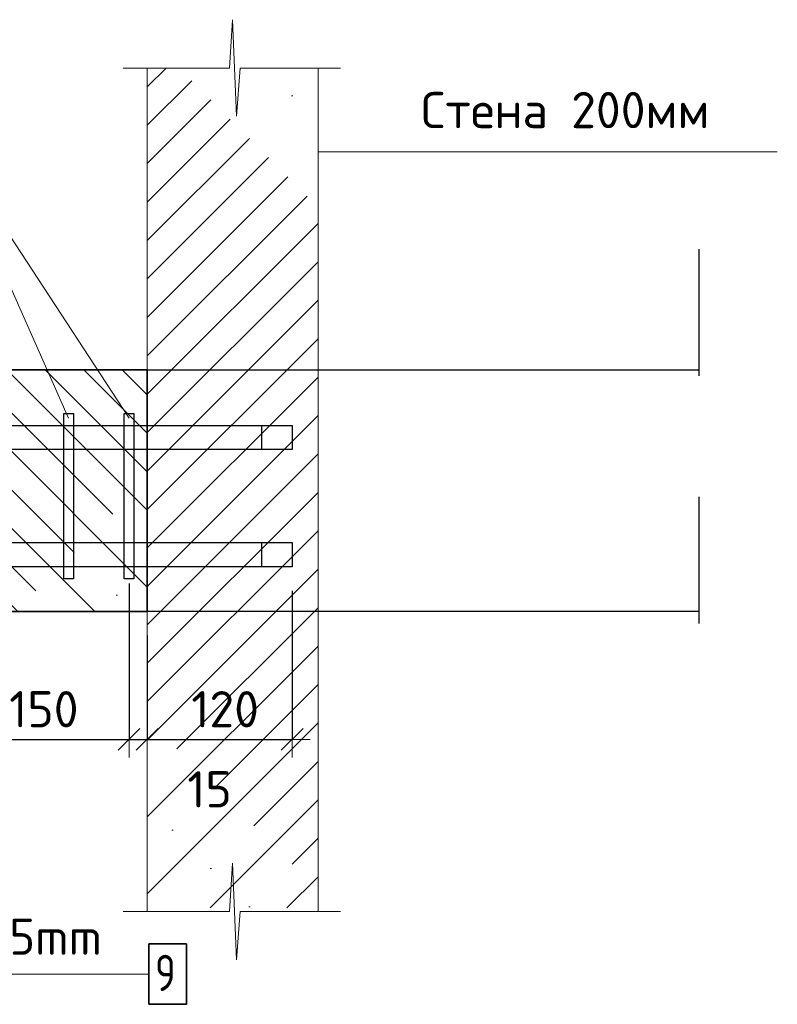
# Model space of a CAD drawing. Header units: metres. Extents: x -38 to 107, y -15 to 21.
# Tile 253 of 254: x 91.918 to 92.545, y -4.578 to -3.762. Entities that reach past the tile are written whole.
import ezdxf

# ---------------------------------------------------------------- set-up
doc = ezdxf.new("R2010")
doc.units = ezdxf.units.M
doc.header["$PDMODE"] = 65
for name, pattern in [('______2', [0.0405, 0.03, -0.0105]), ('______3', [0.075, 0.06, -0.015]), ('______4', [0.135, 0.105, -0.03])]:
    doc.linetypes.add(name, pattern=pattern)
for name, color, linetype, lineweight in [('XR$4$Арм.стержн. Хомут', 240, 'Continuous', 35), ('XR$4$Балка (1)', 7, '______3', 13), ('XR$4$Перекрытие (1)', 7, 'Continuous', 35), ('XR$4$Размерная линия (1)', 7, 'Continuous', 13), ('XR$4$Текст_ общее_1', 7, 'Continuous', 13), ('XR$6$Арм.стержн. Хомут', 240, 'Continuous', 35), ('XR$6$Балка (1)', 7, '______3', 13), ('XR$6$Перекрытие (1)', 7, 'Continuous', 35), ('XR$6$Размерная линия (1)', 7, 'Continuous', 13), ('XR$6$Текст_ общее_1', 7, 'Continuous', 13)]:
    doc.layers.add(name, color=color, linetype=linetype, lineweight=lineweight)
doc.layers.add('XR$4$Арм.стержн.Доп. Арм верхн.зоны Х', color=7, linetype='Continuous', lineweight=35, true_color=0x8c8cff)
doc.layers.add('XR$6$Арм.стержн.Доп. Арм верхн.зоны Х', color=7, linetype='Continuous', lineweight=35, true_color=0x8c8cff)
doc.styles.add('ISOCPEUR', font='txt')
doc.dimstyles.new('DIMSTYLE_24', dxfattribs={"dimtxt": 0.03, "dimasz": 0.03, "dimexe": 0, "dimexo": 0, "dimgap": 0.015, "dimtad": 2, "dimdec": 0, "dimlfac": 1000, "dimrnd": 5, "dimzin": 12, "dimdsep": 46, "dimtxsty": 'ISOCPEUR', "dimblk1": 'ALL_ML_STRICH', "dimblk2": 'ALL_ML_STRICH', "dimsah": 1, "dimcen": 0, "dimclrd": 7, "dimclre": 256, "dimclrt": 7, "dimadec": 0, "dimazin": 0, "dimtfac": 1, "dimtdec": 0, "dimtix": 1, "dimtmove": 2, "dimatfit": 3, "dimfxl": 0, "dimtzin": 0, "dimlwd": 0, "dimlwe": -3, "dimarcsym": 0})
doc.dimstyles.new('DIMSTYLE_32', dxfattribs={"dimtxt": 0.03, "dimasz": 0.03, "dimexe": 0, "dimexo": 0, "dimgap": 0.015, "dimtad": 0, "dimdec": 0, "dimlfac": 1000, "dimrnd": 5, "dimzin": 12, "dimdsep": 46, "dimtxsty": 'ISOCPEUR', "dimblk1": 'ALL_ML_STRICH', "dimblk2": 'ALL_ML_STRICH', "dimsah": 1, "dimcen": 0, "dimclrd": 7, "dimclre": 256, "dimclrt": 7, "dimadec": 0, "dimazin": 0, "dimtfac": 1, "dimtdec": 0, "dimtix": 1, "dimtmove": 2, "dimatfit": 3, "dimfxl": 0, "dimtvp": 1.2, "dimtzin": 0, "dimlwd": 0, "dimlwe": -3, "dimarcsym": 0})
pattern_1 = [(45, (0, 0), (-0.031819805, 0.031819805), [0.4, -0.05, 0, -0.05]), (45, (-0.01591, 0.01591), (-0.031819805, 0.031819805), [0.8, -0.1, 0.1, -0.1])]
pattern_2 = [(135, (0, 0), (-0.031819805, -0.031819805), [0.4, -0.05, 0, -0.05]), (135, (-0.01591, -0.01591), (-0.031819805, -0.031819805), [0.8, -0.1, 0.1, -0.1])]

# ---------------------------------------------------------------- blocks, each defined once
blk = doc.blocks.new('ЭЛЕМЕНТ_УЗОРА_24')
at = {"color": 7, "linetype": 'Continuous', "lineweight": 13, "transparency": 33554687}
blk.add_line((92.1832, -3.8025), (92.1832, -3.8025), dxfattribs=at)
blk.add_lwpolyline([(92.0032, -3.8025), (92.09122, -3.8025), (92.09374, -3.7625), (92.09716, -3.8425), (92.10004, -3.8025), (92.1832, -3.8025)], dxfattribs=at)
blk = doc.blocks.new('ЭЛЕМЕНТ_УЗОРА_25')
at = {"color": 7, "linetype": 'Continuous', "lineweight": 13, "transparency": 33554687}
blk.add_line((92.1832, -4.50107), (92.1832, -4.50107), dxfattribs=at)
blk.add_lwpolyline([(92.0032, -4.50107), (92.09122, -4.50107), (92.09374, -4.46107), (92.09716, -4.54107), (92.10004, -4.50107), (92.1832, -4.50107)], dxfattribs=at)
blk = doc.blocks.new('ALL_ML_STRICH')
at = {"color": 0, "linetype": 'ByBlock', "lineweight": -2}
for p, q in [((-0.3, -0.3), (0.3, 0.3)), ((0, -0.5), (0, 0.5)), ((-1, 0), (0.5, 0))]:
    blk.add_line(p, q, dxfattribs=at)
blk = doc.blocks.new('*D450')
at = {"layer": 'DEFPOINTS', "color": 7, "linetype": 'Continuous', "lineweight": 13, "transparency": 33554687}
for p in [(91.85816, -4.2055), (92.00816, -4.20938), (91.85816, -4.35845)]:
    blk.add_point(p, dxfattribs=at)
at = {"layer": 'XR$4$Размерная линия (1)', "color": 9, "linetype": 'Continuous', "lineweight": -2, "true_color": 0xc7c7c7, "transparency": 33554687}
for p, q in [((91.85816, -4.2255), (91.85816, -4.35845)), ((92.00816, -4.22938), (92.00816, -4.35845))]:
    blk.add_line(p, q, dxfattribs=at)
at = {"layer": 'XR$4$Размерная линия (1)', "color": 7, "linetype": 'Continuous', "lineweight": -2, "transparency": 33554687}
blk.add_line((91.85816, -4.35845), (92.00816, -4.35845), dxfattribs=at)
at = {"layer": 'XR$4$Размерная линия (1)', "color": 7, "linetype": 'Continuous', "lineweight": 13, "transparency": 33554687, "xscale": 0.03, "yscale": 0.03, "zscale": 0.03, "rotation": 180}
blk.add_blockref('ALL_ML_STRICH', (91.85816, -4.35845), dxfattribs=at)
at = {"layer": 'XR$4$Размерная линия (1)', "color": 7, "linetype": 'Continuous', "lineweight": 13, "transparency": 33554687, "xscale": 0.03, "yscale": 0.03, "zscale": 0.03}
blk.add_blockref('ALL_ML_STRICH', (92.00816, -4.35845), dxfattribs=at)
at = {"layer": 'XR$4$Размерная линия (1)', "color": 7, "linetype": 'Continuous', "lineweight": 13, "transparency": 33554687, "insert": (91.93766, -4.33345), "char_height": 0.03, "width": 0.09, "attachment_point": 5, "style": 'ISOCPEUR'}
blk.add_mtext('\\A1;{150}', dxfattribs=at)
blk = doc.blocks.new('*D451')
at = {"layer": 'DEFPOINTS', "color": 7, "linetype": 'Continuous', "lineweight": 13, "transparency": 33554687}
for p in [(92.00816, -4.20938), (92.02316, -4.2525), (92.00816, -4.35845)]:
    blk.add_point(p, dxfattribs=at)
at = {"layer": 'XR$4$Размерная линия (1)', "color": 9, "linetype": 'Continuous', "lineweight": -2, "true_color": 0xc7c7c7, "transparency": 33554687}
for p, q in [((92.00816, -4.22938), (92.00816, -4.35845)), ((92.02316, -4.2725), (92.02316, -4.35845))]:
    blk.add_line(p, q, dxfattribs=at)
at = {"layer": 'XR$4$Размерная линия (1)', "color": 7, "linetype": 'Continuous', "lineweight": -2, "transparency": 33554687}
blk.add_line((92.00816, -4.35845), (92.02316, -4.35845), dxfattribs=at)
at = {"layer": 'XR$4$Размерная линия (1)', "color": 7, "linetype": 'Continuous', "lineweight": 13, "transparency": 33554687, "xscale": 0.03, "yscale": 0.03, "zscale": 0.03, "rotation": 180}
blk.add_blockref('ALL_ML_STRICH', (92.00816, -4.35845), dxfattribs=at)
at = {"layer": 'XR$4$Размерная линия (1)', "color": 7, "linetype": 'Continuous', "lineweight": 13, "transparency": 33554687, "xscale": 0.03, "yscale": 0.03, "zscale": 0.03}
blk.add_blockref('ALL_ML_STRICH', (92.02316, -4.35845), dxfattribs=at)
at = {"layer": 'XR$4$Размерная линия (1)', "color": 7, "linetype": 'Continuous', "lineweight": 13, "transparency": 33554687, "insert": (92.07476, -4.39975), "char_height": 0.03, "width": 0.06, "attachment_point": 5, "style": 'ISOCPEUR'}
blk.add_mtext('\\A1;{15}', dxfattribs=at)
blk = doc.blocks.new('*D452')
at = {"layer": 'DEFPOINTS', "color": 7, "linetype": 'Continuous', "lineweight": 13, "transparency": 33554687}
for p in [(92.14316, -4.2155), (92.02316, -4.2525), (92.02316, -4.35845)]:
    blk.add_point(p, dxfattribs=at)
at = {"layer": 'XR$4$Размерная линия (1)', "color": 9, "linetype": 'Continuous', "lineweight": -2, "true_color": 0xc7c7c7, "transparency": 33554687}
for p, q in [((92.14316, -4.2355), (92.14316, -4.35845)), ((92.02316, -4.2725), (92.02316, -4.35845))]:
    blk.add_line(p, q, dxfattribs=at)
at = {"layer": 'XR$4$Размерная линия (1)', "color": 7, "linetype": 'Continuous', "lineweight": -2, "transparency": 33554687}
blk.add_line((92.02316, -4.35845), (92.14316, -4.35845), dxfattribs=at)
at = {"layer": 'XR$4$Размерная линия (1)', "color": 7, "linetype": 'Continuous', "lineweight": 13, "transparency": 33554687, "xscale": 0.03, "yscale": 0.03, "zscale": 0.03, "rotation": 180}
blk.add_blockref('ALL_ML_STRICH', (92.02316, -4.35845), dxfattribs=at)
at = {"layer": 'XR$4$Размерная линия (1)', "color": 7, "linetype": 'Continuous', "lineweight": 13, "transparency": 33554687, "xscale": 0.03, "yscale": 0.03, "zscale": 0.03}
blk.add_blockref('ALL_ML_STRICH', (92.14316, -4.35845), dxfattribs=at)
at = {"layer": 'XR$4$Размерная линия (1)', "color": 7, "linetype": 'Continuous', "lineweight": 13, "transparency": 33554687, "insert": (92.08766, -4.33345), "char_height": 0.03, "width": 0.09, "attachment_point": 5, "style": 'ISOCPEUR'}
blk.add_mtext('\\A1;{120}', dxfattribs=at)
blk = doc.blocks.new('ЭЛЕМЕНТ_УЗОРА_45')
at = {"color": 7, "linetype": 'Continuous', "lineweight": 13, "transparency": 33554687}
blk.add_line((92.1832, -3.8025), (92.1832, -3.8025), dxfattribs=at)
blk.add_lwpolyline([(92.0032, -3.8025), (92.09122, -3.8025), (92.09374, -3.7625), (92.09716, -3.8425), (92.10004, -3.8025), (92.1832, -3.8025)], dxfattribs=at)
blk = doc.blocks.new('ЭЛЕМЕНТ_УЗОРА_46')
at = {"color": 7, "linetype": 'Continuous', "lineweight": 13, "transparency": 33554687}
blk.add_line((92.1832, -4.50107), (92.1832, -4.50107), dxfattribs=at)
blk.add_lwpolyline([(92.0032, -4.50107), (92.09122, -4.50107), (92.09374, -4.46107), (92.09716, -4.54107), (92.10004, -4.50107), (92.1832, -4.50107)], dxfattribs=at)
blk = doc.blocks.new('*D1096')
at = {"layer": 'DEFPOINTS', "color": 7, "linetype": 'Continuous', "lineweight": 13, "transparency": 33554687}
for p in [(91.85816, -4.2055), (92.00816, -4.20938), (91.85816, -4.35845)]:
    blk.add_point(p, dxfattribs=at)
at = {"layer": 'XR$6$Размерная линия (1)', "color": 9, "linetype": 'Continuous', "lineweight": -2, "true_color": 0xc7c7c7, "transparency": 33554687}
for p, q in [((91.85816, -4.2255), (91.85816, -4.35845)), ((92.00816, -4.22938), (92.00816, -4.35845))]:
    blk.add_line(p, q, dxfattribs=at)
at = {"layer": 'XR$6$Размерная линия (1)', "color": 7, "linetype": 'Continuous', "lineweight": -2, "transparency": 33554687}
blk.add_line((91.85816, -4.35845), (92.00816, -4.35845), dxfattribs=at)
at = {"layer": 'XR$6$Размерная линия (1)', "color": 7, "linetype": 'Continuous', "lineweight": 13, "transparency": 33554687, "xscale": 0.03, "yscale": 0.03, "zscale": 0.03, "rotation": 180}
blk.add_blockref('ALL_ML_STRICH', (91.85816, -4.35845), dxfattribs=at)
at = {"layer": 'XR$6$Размерная линия (1)', "color": 7, "linetype": 'Continuous', "lineweight": 13, "transparency": 33554687, "xscale": 0.03, "yscale": 0.03, "zscale": 0.03}
blk.add_blockref('ALL_ML_STRICH', (92.00816, -4.35845), dxfattribs=at)
at = {"layer": 'XR$6$Размерная линия (1)', "color": 7, "linetype": 'Continuous', "lineweight": 13, "transparency": 33554687, "insert": (91.93766, -4.33345), "char_height": 0.03, "width": 0.09, "attachment_point": 5, "style": 'ISOCPEUR'}
blk.add_mtext('\\A1;{150}', dxfattribs=at)
blk = doc.blocks.new('*D1097')
at = {"layer": 'DEFPOINTS', "color": 7, "linetype": 'Continuous', "lineweight": 13, "transparency": 33554687}
for p in [(92.00816, -4.20938), (92.02316, -4.2525), (92.00816, -4.35845)]:
    blk.add_point(p, dxfattribs=at)
at = {"layer": 'XR$6$Размерная линия (1)', "color": 9, "linetype": 'Continuous', "lineweight": -2, "true_color": 0xc7c7c7, "transparency": 33554687}
for p, q in [((92.00816, -4.22938), (92.00816, -4.35845)), ((92.02316, -4.2725), (92.02316, -4.35845))]:
    blk.add_line(p, q, dxfattribs=at)
at = {"layer": 'XR$6$Размерная линия (1)', "color": 7, "linetype": 'Continuous', "lineweight": -2, "transparency": 33554687}
blk.add_line((92.00816, -4.35845), (92.02316, -4.35845), dxfattribs=at)
at = {"layer": 'XR$6$Размерная линия (1)', "color": 7, "linetype": 'Continuous', "lineweight": 13, "transparency": 33554687, "xscale": 0.03, "yscale": 0.03, "zscale": 0.03, "rotation": 180}
blk.add_blockref('ALL_ML_STRICH', (92.00816, -4.35845), dxfattribs=at)
at = {"layer": 'XR$6$Размерная линия (1)', "color": 7, "linetype": 'Continuous', "lineweight": 13, "transparency": 33554687, "xscale": 0.03, "yscale": 0.03, "zscale": 0.03}
blk.add_blockref('ALL_ML_STRICH', (92.02316, -4.35845), dxfattribs=at)
at = {"layer": 'XR$6$Размерная линия (1)', "color": 7, "linetype": 'Continuous', "lineweight": 13, "transparency": 33554687, "insert": (92.07476, -4.39975), "char_height": 0.03, "width": 0.06, "attachment_point": 5, "style": 'ISOCPEUR'}
blk.add_mtext('\\A1;{15}', dxfattribs=at)
blk = doc.blocks.new('*D1098')
at = {"layer": 'DEFPOINTS', "color": 7, "linetype": 'Continuous', "lineweight": 13, "transparency": 33554687}
for p in [(92.14316, -4.2155), (92.02316, -4.2525), (92.02316, -4.35845)]:
    blk.add_point(p, dxfattribs=at)
at = {"layer": 'XR$6$Размерная линия (1)', "color": 9, "linetype": 'Continuous', "lineweight": -2, "true_color": 0xc7c7c7, "transparency": 33554687}
for p, q in [((92.14316, -4.2355), (92.14316, -4.35845)), ((92.02316, -4.2725), (92.02316, -4.35845))]:
    blk.add_line(p, q, dxfattribs=at)
at = {"layer": 'XR$6$Размерная линия (1)', "color": 7, "linetype": 'Continuous', "lineweight": -2, "transparency": 33554687}
blk.add_line((92.02316, -4.35845), (92.14316, -4.35845), dxfattribs=at)
at = {"layer": 'XR$6$Размерная линия (1)', "color": 7, "linetype": 'Continuous', "lineweight": 13, "transparency": 33554687, "xscale": 0.03, "yscale": 0.03, "zscale": 0.03, "rotation": 180}
blk.add_blockref('ALL_ML_STRICH', (92.02316, -4.35845), dxfattribs=at)
at = {"layer": 'XR$6$Размерная линия (1)', "color": 7, "linetype": 'Continuous', "lineweight": 13, "transparency": 33554687, "xscale": 0.03, "yscale": 0.03, "zscale": 0.03}
blk.add_blockref('ALL_ML_STRICH', (92.14316, -4.35845), dxfattribs=at)
at = {"layer": 'XR$6$Размерная линия (1)', "color": 7, "linetype": 'Continuous', "lineweight": 13, "transparency": 33554687, "insert": (92.08766, -4.33345), "char_height": 0.03, "width": 0.09, "attachment_point": 5, "style": 'ISOCPEUR'}
blk.add_mtext('\\A1;{120}', dxfattribs=at)

msp = doc.modelspace()

# ---------------------------------------------------------------- hatches: boundary and pattern name
at = {"linetype": 'Continuous', "lineweight": 13, "transparency": 33554687}
h = msp.add_hatch(dxfattribs=at)
h.set_pattern_fill('__________539', scale=0.015, style=0, pattern_type=2)
h.set_pattern_definition(pattern_1)
h.paths.add_polyline_path([(92.16462, -3.8025), (92.0232, -3.8025), (92.0232, -4.49794), (92.16462, -4.49794)], flags=0)
h = msp.add_hatch(dxfattribs=at)
h.set_pattern_fill('__________539', scale=0.015, style=0, pattern_type=2)
h.set_pattern_definition(pattern_1)
h.paths.add_polyline_path([(92.16462, -3.8025), (92.0232, -3.8025), (92.0232, -4.49794), (92.16462, -4.49794)], flags=0)
h = msp.add_hatch(dxfattribs=at)
h.set_pattern_fill('__________540', scale=0.015, style=0, pattern_type=2)
h.set_pattern_definition(pattern_2)
h.paths.add_polyline_path([(92.02316, -4.0525), (91.84317, -4.0525), (91.84317, -4.2525), (92.02316, -4.2525)], flags=0)
h = msp.add_hatch(dxfattribs=at)
h.set_pattern_fill('__________540', scale=0.015, style=0, pattern_type=2)
h.set_pattern_definition(pattern_2)
h.paths.add_polyline_path([(92.02316, -4.0525), (91.84317, -4.0525), (91.84317, -4.2525), (92.02316, -4.2525)], flags=0)

# ---------------------------------------------------------------- linework, layer by layer
at = {"color": 7, "linetype": 'Continuous', "lineweight": 13, "transparency": 33554687}
for p, q in [((92.0232, -4.50107), (92.0232, -3.8025)), ((92.0232, -4.50107), (92.0232, -3.8025)), ((92.16462, -3.8025), (92.16462, -4.50107)), ((92.16462, -3.8025), (92.16462, -4.50107)), ((92.16462, -3.87199), (92.54462, -3.87199)), ((92.16462, -3.87199), (92.54462, -3.87199))]:
    msp.add_line(p, q, dxfattribs=at)
at = {"color": 7, "linetype": '______4', "lineweight": 25, "transparency": 33554687}
for p, q in [((92.47973, -3.9525), (92.47973, -4.3525)), ((92.47973, -3.9525), (92.47973, -4.3525)), ((92.1232, -4.2525), (91.92316, -4.2525)), ((92.1232, -4.2525), (91.92316, -4.2525))]:
    msp.add_line(p, q, dxfattribs=at)
at = {"color": 7, "linetype": 'Continuous', "lineweight": 35, "transparency": 33554687}
for p, q in [((92.02316, -4.0525), (91.84317, -4.0525)), ((92.02316, -4.0525), (91.84317, -4.0525)), ((92.02316, -4.2525), (92.02316, -4.0525)), ((92.02316, -4.2525), (92.02316, -4.0525)), ((91.84317, -4.2525), (92.02316, -4.2525)), ((91.84317, -4.2525), (92.02316, -4.2525))]:
    msp.add_line(p, q, dxfattribs=at)
at = {"layer": 'XR$4$Арм.стержн. Хомут', "color": 7, "linetype": 'Continuous', "lineweight": 13, "transparency": 33554687}
for q in [(92.00816, -4.0925), (91.95816, -4.0925)]:
    msp.add_line((91.85206, -3.85367), q, dxfattribs=at)
at = {"layer": 'XR$4$Арм.стержн. Хомут', "color": 40, "linetype": 'Continuous', "lineweight": 25, "transparency": 33554687}
for points in [[(91.96216, -4.0885), (91.96216, -4.2255), (91.95416, -4.2255), (91.95416, -4.0885), (91.96216, -4.0885)], [(92.01216, -4.0885), (92.01216, -4.2255), (92.00416, -4.2255), (92.00416, -4.0885), (92.01216, -4.0885)]]:
    msp.add_lwpolyline(points, dxfattribs=at)
at = {"layer": 'XR$4$Арм.стержн.Доп. Арм верхн.зоны Х', "color": 7, "linetype": 'Continuous', "lineweight": 13, "transparency": 33554687}
msp.add_line((91.60064, -4.55281), (92.02464, -4.55281), dxfattribs=at)
at = {"layer": 'XR$4$Арм.стержн.Доп. Арм верхн.зоны Х', "color": 7, "linetype": 'Continuous', "lineweight": 25, "transparency": 33554687}
for points in [[(92.14316, -4.1185), (90.47316, -4.1185), (90.47316, -4.0985), (92.14316, -4.0985), (92.14316, -4.1185)], [(92.11766, -4.1185), (90.47316, -4.1185), (90.47316, -4.0985), (92.11766, -4.0985), (92.11766, -4.1185)], [(92.11766, -4.2155), (90.47316, -4.2155), (90.47316, -4.1955), (92.11766, -4.1955), (92.11766, -4.2155)], [(92.14316, -4.2155), (90.47316, -4.2155), (90.47316, -4.1955), (92.14316, -4.1955), (92.14316, -4.2155)]]:
    msp.add_lwpolyline(points, dxfattribs=at)
at = {"layer": 'XR$4$Арм.стержн.Доп. Арм верхн.зоны Х', "color": 7, "linetype": 'Continuous', "lineweight": 35, "transparency": 33554687}
msp.add_lwpolyline([(92.02464, -4.57781), (92.05564, -4.57781), (92.05564, -4.52781), (92.02464, -4.52781), (92.02464, -4.57781)], dxfattribs=at)
at = {"layer": 'XR$4$Балка (1)', "color": 7, "linetype": '______2', "lineweight": 25, "transparency": 33554687}
msp.add_line((92.0232, -4.0525), (92.02316, -4.0525), dxfattribs=at)
at = {"layer": 'XR$4$Перекрытие (1)', "color": 7, "linetype": 'Continuous', "lineweight": 25, "transparency": 33554687}
for p, q in [((92.0232, -4.0525), (92.47973, -4.0525)), ((92.47973, -4.2525), (92.0232, -4.2525))]:
    msp.add_line(p, q, dxfattribs=at)
at = {"layer": 'XR$6$Арм.стержн. Хомут', "color": 40, "linetype": 'Continuous', "lineweight": 25, "transparency": 33554687}
for points in [[(91.96216, -4.0885), (91.96216, -4.2255), (91.95416, -4.2255), (91.95416, -4.0885), (91.96216, -4.0885)], [(92.01216, -4.0885), (92.01216, -4.2255), (92.00416, -4.2255), (92.00416, -4.0885), (92.01216, -4.0885)]]:
    msp.add_lwpolyline(points, dxfattribs=at)
at = {"layer": 'XR$6$Арм.стержн.Доп. Арм верхн.зоны Х', "color": 7, "linetype": 'Continuous', "lineweight": 25, "transparency": 33554687}
for points in [[(92.11766, -4.1185), (90.47316, -4.1185), (90.47316, -4.0985), (92.11766, -4.0985), (92.11766, -4.1185)], [(92.14316, -4.1185), (90.47316, -4.1185), (90.47316, -4.0985), (92.14316, -4.0985), (92.14316, -4.1185)], [(92.11766, -4.2155), (90.47316, -4.2155), (90.47316, -4.1955), (92.11766, -4.1955), (92.11766, -4.2155)], [(92.14316, -4.2155), (90.47316, -4.2155), (90.47316, -4.1955), (92.14316, -4.1955), (92.14316, -4.2155)]]:
    msp.add_lwpolyline(points, dxfattribs=at)
at = {"layer": 'XR$6$Балка (1)', "color": 7, "linetype": '______2', "lineweight": 25, "transparency": 33554687}
msp.add_line((92.0232, -4.0525), (92.02316, -4.0525), dxfattribs=at)
at = {"layer": 'XR$6$Перекрытие (1)', "color": 7, "linetype": 'Continuous', "lineweight": 25, "transparency": 33554687}
for p, q in [((92.0232, -4.0525), (92.47973, -4.0525)), ((92.47973, -4.2525), (92.0232, -4.2525))]:
    msp.add_line(p, q, dxfattribs=at)

# ---------------------------------------------------------------- block references
at = {"color": 7, "linetype": 'Continuous', "lineweight": 13, "transparency": 33554687}
for name in ['ЭЛЕМЕНТ_УЗОРА_24', 'ЭЛЕМЕНТ_УЗОРА_45', 'ЭЛЕМЕНТ_УЗОРА_25', 'ЭЛЕМЕНТ_УЗОРА_46']:
    msp.add_blockref(name, (0, 0), dxfattribs=at)

# ---------------------------------------------------------------- texts
at = {"layer": 'XR$4$Арм.стержн.Доп. Арм верхн.зоны Х', "color": 7, "linetype": 'Continuous', "lineweight": 25, "transparency": 33554687, "char_height": 0.03, "attachment_point": 7, "style": 'ISOCPEUR'}
for s, insert, width in [('\\W0.98;ø20 L=2495mm ', (91.72164, -4.53681), 0.3025535), ('\\W0.78;9', (92.02964, -4.56681), 0.0326407)]:
    msp.add_mtext(s, dxfattribs=dict(at, insert=insert, width=width))
at = {"layer": 'XR$4$Текст_ общее_1', "color": 7, "linetype": 'Continuous', "lineweight": 13, "transparency": 33554687, "insert": (92.36921, -3.83732), "char_height": 0.03, "width": 0.2576386, "attachment_point": 5, "style": 'ISOCPEUR'}
msp.add_mtext('\\A1;{\\fISOCPEUR|i0|b0;\\H0.030000;\\W1.000000;\\C7;Стена 200мм}\\P', dxfattribs=at)
at = {"layer": 'XR$6$Текст_ общее_1', "color": 7, "linetype": 'Continuous', "lineweight": 13, "transparency": 33554687, "insert": (92.36921, -3.83732), "char_height": 0.03, "width": 0.2576386, "attachment_point": 5, "style": 'ISOCPEUR'}
msp.add_mtext('\\A1;{\\fISOCPEUR|i0|b0;\\H0.030000;\\W1.000000;\\C7;Стена 200мм}\\P', dxfattribs=at)

# ---------------------------------------------------------------- dimensions: what is measured, and where the dimension line sits
at = {"layer": 'XR$4$Размерная линия (1)', "color": 7, "linetype": 'Continuous', "lineweight": 13, "transparency": 33554687}
for base, p1, p2, dimstyle, picture, middle in [((92.00816, -4.35845), (91.85816, -4.2255), (92.00816, -4.22938), 'DIMSTYLE_24', '*D450', (91.93766, -4.33345)), ((92.02316, -4.35845), (92.00816, -4.22938), (92.02316, -4.2725), 'DIMSTYLE_32', '*D451', (92.07476, -4.39975)), ((92.14316, -4.35845), (92.02316, -4.2725), (92.14316, -4.2355), 'DIMSTYLE_24', '*D452', (92.08766, -4.33345))]:
    dim = msp.add_linear_dim(base=base, p1=p1, p2=p2, dimstyle=dimstyle, override={"dimpost": '<>', "dimclrd": 7, "dimclre": 9, "dimclrt": 7, "dimlwd": 0, "dimlwe": 65533}, dxfattribs=at)
    dim.commit()
    dim.dimension.update_dxf_attribs({"geometry": picture, "text_midpoint": middle, "dimtype": 160})
at = {"layer": 'XR$6$Размерная линия (1)', "color": 7, "linetype": 'Continuous', "lineweight": 13, "transparency": 33554687}
for base, p1, p2, dimstyle, picture, middle in [((92.00816, -4.35845), (91.85816, -4.2255), (92.00816, -4.22938), 'DIMSTYLE_24', '*D1096', (91.93766, -4.33345)), ((92.02316, -4.35845), (92.00816, -4.22938), (92.02316, -4.2725), 'DIMSTYLE_32', '*D1097', (92.07476, -4.39975)), ((92.14316, -4.35845), (92.02316, -4.2725), (92.14316, -4.2355), 'DIMSTYLE_24', '*D1098', (92.08766, -4.33345))]:
    dim = msp.add_linear_dim(base=base, p1=p1, p2=p2, dimstyle=dimstyle, override={"dimpost": '<>', "dimclrd": 7, "dimclre": 9, "dimclrt": 7, "dimlwd": 0, "dimlwe": 65533}, dxfattribs=at)
    dim.commit()
    dim.dimension.update_dxf_attribs({"geometry": picture, "text_midpoint": middle, "dimtype": 160})

doc.saveas('drawing.dxf')
